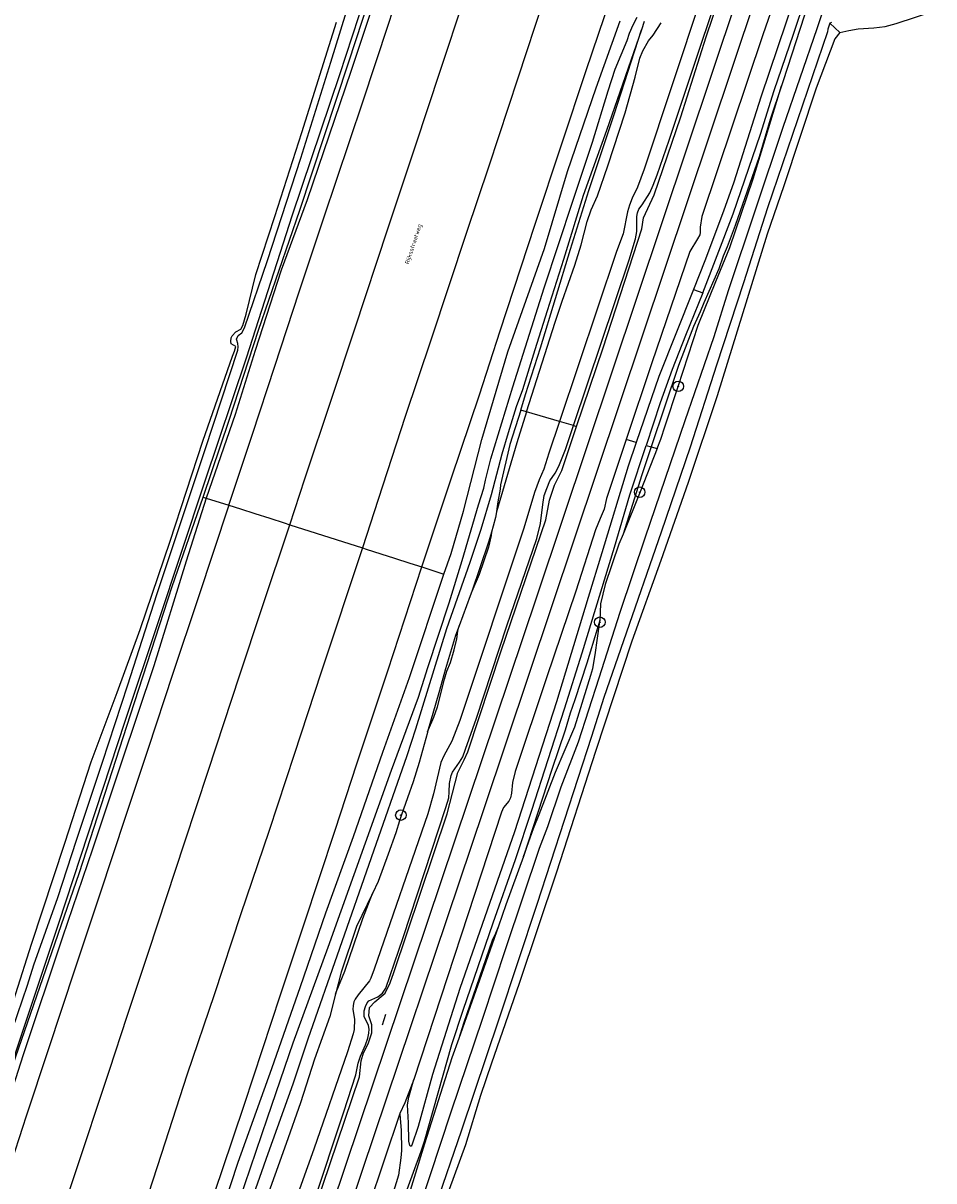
# Model space of a CAD drawing. Header units: metres. Extents: x 102000 to 105000, y 414600 to 420766.
# Tile 111 of 206: x 103343 to 103559, y 417877 to 418151. Entities that reach past the tile are written whole.
import ezdxf

# ---------------------------------------------------------------- set-up
doc = ezdxf.new("R2010")
doc.units = ezdxf.units.M
doc.layers.get('0').update_dxf_attribs({"color": 8})
doc.styles.add('MtXpl_NLCS-ISO', font='NLCS-ISO.ttf')

msp = doc.modelspace()

# ---------------------------------------------------------------- hatches: boundary and pattern name
at = {"ltscale": 0.1}
h = msp.add_hatch(color=256, dxfattribs=at)
edge = h.paths.add_edge_path()
edge.add_arc((103498.44, 418065.11), 0.075, 0, 360)
h = msp.add_hatch(color=256, dxfattribs=at)
edge = h.paths.add_edge_path()
edge.add_arc((103489.3, 418040.02), 0.075, 0, 360)
h = msp.add_hatch(color=256, dxfattribs=at)
edge = h.paths.add_edge_path()
edge.add_arc((103479.87, 418009.22), 0.075, 0, 360)
h = msp.add_hatch(color=256, dxfattribs=at)
edge = h.paths.add_edge_path()
edge.add_arc((103432.74, 417963.51), 0.075, 0, 360)

# ---------------------------------------------------------------- linework, layer by layer
for p, q in [((103452.36, 417964.83), (103531.13, 418200)), ((103465.06, 418015.44), (103526.73, 418200)), ((103538.74, 418195.36), (103518.01, 418133.61)), ((103416.16, 418141.93), (103427.45, 418178.69)), ((103429.79, 418150.96), (103437.84, 418175.28)), ((103420.35, 418141.76), (103430.41, 418172.77)), ((103505.08, 418147.97), (103511.99, 418168.69)), ((103442.05, 418139.77), (103450.69, 418166)), ((103476.67, 418139.95), (103485.38, 418165.98)), ((103507.06, 418166.88), (103490.36, 418116.58)), ((103425.96, 418162.66), (103418.18, 418138.96)), ((103523.83, 418163.84), (103518.51, 418148.45)), ((103525.74, 418148.58), (103529.41, 418159.59)), ((103427.09, 418158.47), (103420.92, 418139.73)), ((103466.55, 418156.66), (103460.45, 418138.17)), ((103503.12, 418143.8), (103506.56, 418154.21)), ((103529.31, 418156.01), (103523.3, 418137.51)), ((103531.33, 418149.88), (103533, 418154.93)), ((103550.04, 418151.13), (103559, 418154.01)), ((103409.26, 418125.29), (103417.47, 418151.42)), ((103479.04, 418135.82), (103484.7, 418151.7)), ((103487.74, 418150.76), (103488.7, 418152.63)), ((103490.37, 418151.55), (103489.71, 418149.63)), ((103492.48, 418148.34), (103494.44, 418151.26)), ((103534.32, 418151.15), (103533.89, 418149.73)), ((103534.75, 418151.34), (103534.32, 418151.15)), ((103534.32, 418151.15), (103536.72, 418149)), ((103547.47, 418150.42), (103550.04, 418151.13)), ((103423.73, 418132.57), (103429.79, 418150.96)), ((103489.71, 418149.63), (103481.44, 418125.71)), ((103483.27, 418129.51), (103489.71, 418149.63)), ((103486.34, 418147.05), (103486.93, 418148.82)), ((103486.93, 418148.82), (103487.74, 418150.76)), ((103491.4, 418147.01), (103492.48, 418148.34)), ((103518.51, 418148.45), (103504, 418105.34)), ((103533.84, 418149.12), (103519.61, 418107.41)), ((103521.14, 418135.26), (103525.74, 418148.58)), ((103523.29, 418126.57), (103531.33, 418149.88)), ((103533.89, 418149.73), (103533.84, 418149.12)), ((103536.72, 418149), (103535.52, 418147.5)), ((103536.72, 418149), (103538.85, 418149.48)), ((103538.85, 418149.48), (103541.06, 418149.8)), ((103541.06, 418149.8), (103544.82, 418150.1)), ((103544.82, 418150.1), (103547.47, 418150.42)), ((103483.48, 418140.26), (103486.34, 418147.05)), ((103490.04, 418144.65), (103491.4, 418147.01)), ((103499.09, 418128.99), (103505.08, 418147.97)), ((103535.52, 418147.5), (103531.1, 418135.77)), ((103488.26, 418138.4), (103489.33, 418142.87)), ((103489.33, 418142.87), (103490.04, 418144.65)), ((103499.03, 418131.78), (103503.12, 418143.8)), ((103408.78, 418106.86), (103420.35, 418141.76)), ((103409.04, 418119.21), (103416.16, 418141.93)), ((103481.87, 418135.15), (103483.48, 418140.26)), ((103418.18, 418138.96), (103407, 418105.65)), ((103420.92, 418139.73), (103410.51, 418109.31)), ((103436.27, 418122.36), (103442.05, 418139.77)), ((103460.45, 418138.17), (103453.58, 418117.26)), ((103470.86, 418122.62), (103476.67, 418139.95)), ((103485.87, 418129.92), (103488.26, 418138.4)), ((103523.3, 418137.51), (103522.94, 418136.34)), ((103472.25, 418116.02), (103479.04, 418135.82)), ((103478.13, 418122.97), (103481.87, 418135.15)), ((103516.22, 418114.28), (103522.94, 418136.34)), ((103517.91, 418124.9), (103521.14, 418135.26)), ((103522.94, 418136.34), (103520.23, 418128.35)), ((103531.1, 418135.77), (103523.44, 418112.66)), ((103414.49, 418105.02), (103423.73, 418132.57)), ((103518.01, 418133.61), (103511.58, 418113.51)), ((103477.28, 418111.54), (103483.27, 418129.51)), ((103481.75, 418117.38), (103485.87, 418129.92)), ((103496.32, 418123.47), (103499.03, 418131.78)), ((103492.73, 418110.48), (103499.09, 418128.99)), ((103510.39, 418087.81), (103523.29, 418126.57)), ((103520.23, 418128.35), (103517.62, 418119.52)), ((103402.88, 418105.4), (103409.26, 418125.29)), ((103481.44, 418125.71), (103475.92, 418110.33)), ((103511.49, 418106), (103517.91, 418124.9)), ((103429.75, 418102.72), (103436.27, 418122.36)), ((103464.51, 418103.34), (103470.86, 418122.62)), ((103473.48, 418109.02), (103478.13, 418122.97)), ((103493.48, 418115.21), (103496.32, 418123.47)), ((103401.16, 418094.97), (103409.04, 418119.21)), ((103517.62, 418119.52), (103511.95, 418103.22)), ((103453.58, 418117.26), (103448.31, 418101.56)), ((103466.78, 418097.79), (103472.25, 418116.02)), ((103479.33, 418110.27), (103481.75, 418117.38)), ((103490.36, 418116.58), (103488.76, 418112.34)), ((103491.69, 418110.97), (103492.51, 418112.76)), ((103492.51, 418112.76), (103493.48, 418115.21)), ((103511.58, 418113.51), (103509.18, 418106.6)), ((103510.63, 418098.05), (103516.22, 418114.28)), ((103523.44, 418112.66), (103519.52, 418101.15)), ((103475.92, 418110.33), (103471.29, 418095.2)), ((103472.95, 418097.61), (103477.28, 418111.54)), ((103477.84, 418106.92), (103479.33, 418110.27)), ((103488.76, 418112.34), (103487.54, 418109.75)), ((103489.89, 418108.13), (103491.69, 418110.97)), ((103490.24, 418105.06), (103492.73, 418110.48)), ((103410.51, 418109.31), (103404.41, 418092.63)), ((103466.7, 418088.44), (103473.48, 418109.02)), ((103486.87, 418108.09), (103486.44, 418106.48)), ((103487.54, 418109.75), (103486.87, 418108.09)), ((103489.15, 418107.1), (103489.89, 418108.13)), ((103519.61, 418107.41), (103513.88, 418089.67)), ((103407, 418105.65), (103396.09, 418071.82)), ((103398.41, 418091.64), (103402.88, 418105.4)), ((103399.05, 418078.41), (103408.78, 418106.86)), ((103408.66, 418087.53), (103414.49, 418105.02)), ((103476.87, 418104.2), (103477.84, 418106.92)), ((103486.44, 418106.48), (103485.39, 418101.25)), ((103488.65, 418101.79), (103488.67, 418105.34)), ((103488.67, 418105.34), (103488.82, 418106.23)), ((103488.82, 418106.23), (103489.15, 418107.1)), ((103489.81, 418102.47), (103490.24, 418105.06)), ((103504, 418105.34), (103503.67, 418102.81)), ((103504.28, 418087.24), (103511.49, 418106)), ((103509.18, 418106.6), (103504.74, 418094.87)), ((103421.75, 418078.51), (103429.75, 418102.72)), ((103456.29, 418078.3), (103464.51, 418103.34)), ((103475.43, 418098.69), (103476.87, 418104.2)), ((103480.67, 418074.23), (103489.81, 418102.47)), ((103488.35, 418100.1), (103488.65, 418101.79)), ((103503.67, 418102.81), (103503.66, 418101.58)), ((103511.95, 418103.22), (103510.04, 418098.14)), ((103448.31, 418101.56), (103439.82, 418076.06)), ((103485.39, 418101.25), (103483.85, 418097.1)), ((103486.83, 418095.07), (103488.35, 418100.1)), ((103503.03, 418100.06), (103501.23, 418097.1)), ((103503.55, 418101.05), (103503.03, 418100.06)), ((103503.66, 418101.58), (103503.55, 418101.05)), ((103519.52, 418101.15), (103507.63, 418062.84)), ((103458.09, 418073.26), (103466.78, 418097.79)), ((103465.83, 418074.27), (103472.95, 418097.61)), ((103483.85, 418097.1), (103470.34, 418056.79)), ((103473.92, 418093.85), (103475.43, 418098.69)), ((103501.23, 418097.1), (103492.2, 418070.67)), ((103507.38, 418089.96), (103510.63, 418098.05)), ((103510.04, 418098.14), (103509.1, 418095.97)), ((103395.7, 418078.96), (103401.16, 418094.97)), ((103471.29, 418095.2), (103467.41, 418083)), ((103470.94, 418085.3), (103473.92, 418093.85)), ((103473.62, 418055.83), (103486.83, 418095.07)), ((103504.74, 418094.87), (103502.05, 418088.09)), ((103509.1, 418095.97), (103508.04, 418092.95)), ((103396.07, 418082.26), (103398.41, 418091.64)), ((103404.41, 418092.63), (103398.19, 418073.59)), ((103508.04, 418092.95), (103504.47, 418084.94)), ((103459.24, 418065.01), (103466.7, 418088.44)), ((103502.05, 418088.09), (103493.85, 418067.47)), ((103502.05, 418088.09), (103504.28, 418087.24)), ((103503.13, 418079.61), (103507.38, 418089.96)), ((103513.88, 418089.67), (103507.48, 418070.16)), ((103402.88, 418069.93), (103408.66, 418087.53)), ((103469.33, 418080.32), (103470.94, 418085.3)), ((103504.28, 418087.24), (103500.15, 418077.19)), ((103506.93, 418076.97), (103510.39, 418087.81)), ((103467.41, 418083), (103464.44, 418073.76)), ((103503.64, 418082.78), (103502.04, 418079.28)), ((103504.47, 418084.94), (103503.64, 418082.78)), ((103395.32, 418079.57), (103396.07, 418082.26)), ((103462.49, 418059.09), (103469.33, 418080.32)), ((103392.06, 418057.12), (103399.05, 418078.41)), ((103392.57, 418076.61), (103392.76, 418077.05)), ((103392.76, 418077.05), (103393.62, 418078.04)), ((103393.62, 418078.04), (103394.86, 418078.66)), ((103393.78, 418076.31), (103394.17, 418077.19)), ((103394.17, 418077.19), (103395.04, 418077.8)), ((103394.86, 418078.66), (103395.32, 418079.57)), ((103395.04, 418077.8), (103395.7, 418078.96)), ((103416.35, 418062.28), (103421.75, 418078.51)), ((103451.34, 418063.14), (103456.29, 418078.3)), ((103500.15, 418077.19), (103497, 418069.14)), ((103498.44, 418065.11), (103503.13, 418079.61)), ((103502.04, 418079.28), (103498.52, 418070.09)), ((103500.1, 418057.03), (103506.93, 418076.97)), ((103392.49, 418075.77), (103392.57, 418076.61)), ((103392.57, 418075.18), (103392.49, 418075.77)), ((103393.68, 418074.54), (103392.57, 418075.18)), ((103393.35, 418073.45), (103393.68, 418074.54)), ((103393.89, 418076.06), (103393.78, 418076.31)), ((103394.12, 418075.28), (103393.89, 418076.06)), ((103394.1, 418073.66), (103394.19, 418074.47)), ((103394.19, 418074.47), (103394.12, 418075.28)), ((103439.82, 418076.06), (103433.79, 418057.97)), ((103462.3, 418063.21), (103465.83, 418074.27)), ((103474.38, 418055.61), (103480.67, 418074.23)), ((103385.84, 418052.09), (103392.84, 418072.24)), ((103396.09, 418071.82), (103386.21, 418042.41)), ((103386.37, 418050.13), (103394.1, 418073.66)), ((103392.84, 418072.24), (103393.35, 418073.45)), ((103398.19, 418073.59), (103393.5, 418058.45)), ((103451.88, 418052.51), (103458.09, 418073.26)), ((103464.44, 418073.76), (103462.85, 418068.38)), ((103397.56, 418053.81), (103402.88, 418069.93)), ((103492.2, 418070.67), (103486.13, 418052.49)), ((103498.52, 418070.09), (103492.04, 418050.77)), ((103497, 418069.14), (103494.15, 418061.19)), ((103507.48, 418070.16), (103501.24, 418050.71)), ((103462.85, 418068.38), (103461.52, 418064.28)), ((103493.85, 418067.47), (103488.5, 418051.83)), ((103454.09, 418047.97), (103459.24, 418065.01)), ((103461.52, 418064.28), (103460.04, 418060.23)), ((103495.31, 418055.8), (103498.44, 418065.11)), ((103410.01, 418043.19), (103416.35, 418062.28)), ((103444.73, 418043.41), (103451.34, 418063.14)), ((103461.15, 418059.5), (103462.3, 418063.21)), ((103494.15, 418061.19), (103490.85, 418051.12)), ((103507.63, 418062.84), (103500.81, 418042.32)), ((103393.5, 418058.45), (103386.61, 418038.66)), ((103433.79, 418057.97), (103427.38, 418038.27)), ((103460.04, 418060.23), (103458.12, 418054.09)), ((103461.15, 418059.5), (103458.59, 418051.34)), ((103462.49, 418059.09), (103460.21, 418051.75)), ((103462.49, 418059.09), (103461.15, 418059.5)), ((103470.34, 418056.79), (103462.49, 418059.09)), ((103385.87, 418038.87), (103392.06, 418057.12)), ((103470.34, 418056.79), (103467.83, 418049.29)), ((103473.62, 418055.83), (103470.34, 418056.79)), ((103470.85, 418045.16), (103474.38, 418055.61)), ((103471.71, 418050.17), (103473.62, 418055.83)), ((103473.62, 418055.83), (103474.38, 418055.61)), ((103490.71, 418029.46), (103500.1, 418057.03)), ((103494.29, 418052.62), (103495.31, 418055.8)), ((103392.01, 418036.96), (103397.56, 418053.81)), ((103447.56, 418035.56), (103451.88, 418052.51)), ((103458.12, 418054.09), (103456.66, 418049.06)), ((103486.13, 418052.49), (103481.46, 418038.54)), ((103488.5, 418051.83), (103486.13, 418052.49)), ((103493.42, 418050.37), (103494.29, 418052.62)), ((103374.93, 418015.78), (103386.37, 418050.13)), ((103378.07, 418028.45), (103385.84, 418052.09)), ((103460.21, 418051.75), (103455.37, 418035.37)), ((103458.59, 418051.34), (103456.38, 418041.75)), ((103470.17, 418046.22), (103471.71, 418050.17)), ((103488.5, 418051.83), (103486.58, 418046.22)), ((103486.99, 418039.39), (103490.85, 418051.12)), ((103493.42, 418050.37), (103489.45, 418040.1)), ((103492.04, 418050.77), (103489.8, 418044.18)), ((103490.85, 418051.12), (103492.04, 418050.77)), ((103492.04, 418050.77), (103493.42, 418050.37)), ((103501.24, 418050.71), (103494.4, 418030.58)), ((103452.81, 418042.89), (103454.09, 418047.97)), ((103456.66, 418049.06), (103454.11, 418039.38)), ((103467.83, 418049.29), (103466.63, 418045.46)), ((103466.63, 418045.46), (103465.47, 418042.94)), ((103468.05, 418042.69), (103469.26, 418044.55)), ((103469.11, 418041.7), (103470.85, 418045.16)), ((103469.26, 418044.55), (103470.17, 418046.22)), ((103486.58, 418046.22), (103480.38, 418025.65)), ((103489.8, 418044.18), (103485.37, 418030.1)), ((103386.21, 418042.41), (103375.19, 418009.05)), ((103406.41, 418032.34), (103410.01, 418043.19)), ((103439.15, 418026.64), (103444.73, 418043.41)), ((103452.43, 418041.01), (103452.81, 418042.89)), ((103456.38, 418041.75), (103456.23, 418040.78)), ((103465.47, 418042.94), (103464.38, 418039.94)), ((103467.29, 418040.92), (103468.05, 418042.69)), ((103467.92, 418038.14), (103469.11, 418041.7)), ((103500.81, 418042.32), (103494.29, 418023.84)), ((103378.6, 418017.68), (103385.87, 418038.87)), ((103386.61, 418038.66), (103381.84, 418023.71)), ((103385.87, 418038.87), (103386.61, 418038.66)), ((103386.61, 418038.66), (103392.01, 418036.96)), ((103451.16, 418037.04), (103452.43, 418041.01)), ((103454.11, 418039.38), (103451.69, 418031.16)), ((103456.23, 418040.78), (103455.68, 418037.79)), ((103464.38, 418039.94), (103461.9, 418031.52)), ((103466.35, 418037.11), (103466.71, 418039.24)), ((103466.71, 418039.24), (103467.29, 418040.92)), ((103481.46, 418038.54), (103480.86, 418036.05)), ((103483.34, 418027.03), (103486.99, 418039.39)), ((103489.45, 418040.1), (103485.37, 418030.1)), ((103392.01, 418036.96), (103384.71, 418014.97)), ((103392.01, 418036.96), (103394.78, 418036.07)), ((103394.78, 418036.07), (103398.18, 418034.98)), ((103427.38, 418038.27), (103423.63, 418026.82)), ((103447.24, 418023.86), (103451.16, 418037.04)), ((103455.5, 418036.1), (103455.37, 418035.37)), ((103455.68, 418037.79), (103455.5, 418036.1)), ((103465.85, 418032.64), (103466.35, 418037.11)), ((103467.07, 418033.49), (103467.92, 418038.14)), ((103480.86, 418036.05), (103479.99, 418033.78)), ((103398.18, 418034.98), (103401.68, 418033.86)), ((103401.68, 418033.86), (103405.1, 418032.76)), ((103444.63, 418025.52), (103447.56, 418035.56)), ((103455.13, 418034.02), (103454.6, 418031.96)), ((103455.37, 418035.37), (103455.13, 418034.02)), ((103456.47, 418002.47), (103467.07, 418033.49)), ((103479.99, 418033.78), (103478.85, 418031.15)), ((103399.84, 418012.48), (103406.41, 418032.34)), ((103405.1, 418032.76), (103406.41, 418032.34)), ((103406.41, 418032.34), (103423.63, 418026.82)), ((103461.9, 418031.52), (103446.71, 417985.97)), ((103451.69, 418031.16), (103449.08, 418023.37)), ((103454.18, 418030.56), (103453.46, 418028.2)), ((103454.18, 418030.56), (103454.11, 418029.81)), ((103454.6, 418031.96), (103454.18, 418030.56)), ((103464.93, 418029.04), (103465.85, 418032.64)), ((103478.85, 418031.15), (103474.16, 418016.61)), ((103494.4, 418030.58), (103485.51, 418004.85)), ((103370.98, 418007.46), (103378.07, 418028.45)), ((103453.46, 418028.2), (103449.54, 418016.53)), ((103454.11, 418029.81), (103453.48, 418026.98)), ((103457.86, 418008.35), (103464.93, 418029.04)), ((103484.41, 418027.75), (103481.14, 418018.17)), ((103485.37, 418030.1), (103484.41, 418027.75)), ((103484.68, 418011.57), (103490.71, 418029.46)), ((103423.63, 418026.82), (103413.84, 417997.4)), ((103423.63, 418026.82), (103424.49, 418026.54)), ((103424.49, 418026.54), (103427.98, 418025.43)), ((103427.98, 418025.43), (103431.26, 418024.37)), ((103437.71, 418022.31), (103439.15, 418026.64)), ((103442.9, 418020.64), (103444.63, 418025.52)), ((103453.48, 418026.98), (103451.27, 418020.51)), ((103475.69, 418001.98), (103483.34, 418027.03)), ((103480.38, 418025.65), (103477.07, 418015.1)), ((103381.84, 418023.71), (103374.2, 417998.91)), ((103429.62, 417997.72), (103437.71, 418022.31)), ((103431.26, 418024.37), (103434.84, 418023.23)), ((103434.84, 418023.23), (103437.71, 418022.31)), ((103437.71, 418022.31), (103442.9, 418020.64)), ((103449.08, 418023.37), (103443.52, 418007.64)), ((103444.15, 418013.85), (103447.24, 418023.86)), ((103494.29, 418023.84), (103487.45, 418004.7)), ((103434.75, 417996.11), (103442.9, 418020.64)), ((103451.27, 418020.51), (103449.54, 418016.53)), ((103368.68, 417987.24), (103378.6, 418017.68)), ((103474.16, 418016.61), (103467.2, 417996.02)), ((103481.14, 418018.17), (103480.01, 418013.6)), ((103368.02, 417994.36), (103374.93, 418015.78)), ((103384.71, 418014.97), (103378.66, 417996.83)), ((103413.37, 417861.67), (103465.06, 418015.44)), ((103439.15, 417998.51), (103444.15, 418013.85)), ((103449.18, 418015.44), (103446.52, 418008.36)), ((103449.54, 418016.53), (103449.18, 418015.44)), ((103477.07, 418015.1), (103469.6, 417990.35)), ((103394.63, 417996.75), (103399.84, 418012.48)), ((103479.73, 417996.02), (103484.68, 418011.57)), ((103480.01, 418013.6), (103479.86, 418009.6)), ((103375.19, 418009.05), (103367.32, 417985.68)), ((103446.52, 418008.36), (103445.65, 418006.06)), ((103446.21, 418007.11), (103446.52, 418008.36)), ((103450.68, 417986.5), (103457.86, 418008.35)), ((103478.79, 418001.53), (103479.85, 418009.36)), ((103479.86, 418009.6), (103479.27, 418007.59)), ((103479.85, 418009.36), (103479.86, 418009.6)), ((103365.55, 417992.56), (103370.98, 418007.46)), ((103443.52, 418007.64), (103436.23, 417983.91)), ((103445.65, 418006.06), (103443.28, 417998.2)), ((103445.99, 418005.27), (103446.21, 418007.11)), ((103479.27, 418007.59), (103476.77, 417999.52)), ((103445.39, 418002.66), (103445.99, 418005.27)), ((103487.45, 418004.7), (103478.82, 417978.58)), ((103485.51, 418004.85), (103480.81, 417991.35)), ((103444.47, 417999.64), (103445.39, 418002.66)), ((103448.58, 417978.53), (103456.47, 418002.47)), ((103471.49, 417988.67), (103475.69, 418001.98)), ((103478.18, 417998.29), (103478.79, 418001.53)), ((103374.2, 417998.91), (103366.55, 417976.09)), ((103413.84, 417997.4), (103407.45, 417977.9)), ((103422.34, 417975.64), (103429.62, 417997.72)), ((103436.9, 417991.48), (103439.15, 417998.51)), ((103443.28, 417998.2), (103441.74, 417992.5)), ((103443.06, 417995.7), (103443.65, 417997.66)), ((103443.65, 417997.66), (103444.47, 417999.64)), ((103476.77, 417999.52), (103473.96, 417990.81)), ((103477.76, 417996.68), (103478.18, 417998.29)), ((103378.66, 417996.83), (103372.84, 417979.3)), ((103387.08, 417973.93), (103394.63, 417996.75)), ((103428.47, 417978.45), (103434.75, 417996.11)), ((103441.41, 417989.14), (103443.06, 417995.7)), ((103467.2, 417996.02), (103459.85, 417973.88)), ((103473.94, 417984.47), (103477.76, 417996.68)), ((103474.85, 417980.89), (103479.73, 417996.02)), ((103359.4, 417976.14), (103365.55, 417992.56)), ((103362.06, 417976.08), (103368.02, 417994.36)), ((103441.74, 417992.5), (103439.07, 417983.24)), ((103430.55, 417974.18), (103436.9, 417991.48)), ((103469.6, 417990.35), (103459.67, 417959.53)), ((103473.96, 417990.81), (103472.85, 417987.66)), ((103480.81, 417991.35), (103477.9, 417982.15)), ((103356.58, 417949.91), (103368.68, 417987.24)), ((103439.07, 417983.24), (103440.55, 417986.75)), ((103440.55, 417986.75), (103441.41, 417989.14)), ((103448.08, 417979.16), (103450.68, 417986.5)), ((103463.76, 417964.67), (103471.49, 417988.67)), ((103472.85, 417987.66), (103471.64, 417983.61)), ((103367.32, 417985.68), (103351.67, 417937.8)), ((103436.23, 417983.91), (103434.18, 417977.56)), ((103446.71, 417985.97), (103444.79, 417981.07)), ((103469.37, 417973.66), (103473.94, 417984.47)), ((103439.04, 417983.12), (103437.07, 417976.01)), ((103439.07, 417983.24), (103439.04, 417983.12)), ((103444.79, 417981.07), (103442.9, 417977.53)), ((103477.9, 417982.15), (103464.95, 417942.35)), ((103471.64, 417983.61), (103468.5, 417974.3)), ((103372.84, 417979.3), (103367.61, 417963.45)), ((103421.53, 417958.46), (103428.47, 417978.45)), ((103447.39, 417977.32), (103448.08, 417979.16)), ((103447.74, 417976.64), (103448.58, 417978.53)), ((103478.82, 417978.58), (103469.57, 417950.03)), ((103470.75, 417970.2), (103474.85, 417980.89)), ((103353.13, 417956.83), (103359.4, 417976.14)), ((103355.92, 417957.6), (103362.06, 417976.08)), ((103366.55, 417976.09), (103359.67, 417955.46)), ((103407.45, 417977.9), (103401.5, 417959.89)), ((103417.16, 417959.93), (103422.34, 417975.64)), ((103434.18, 417977.56), (103425.7, 417953.39)), ((103437.07, 417976.01), (103435.67, 417971.38)), ((103442.22, 417975.98), (103440.47, 417968.59)), ((103442.9, 417977.53), (103442.22, 417975.98)), ((103444.97, 417973.71), (103446.62, 417976.08)), ((103446.22, 417973.62), (103447.74, 417976.64)), ((103446.62, 417976.08), (103447.39, 417977.32)), ((103381.57, 417957.19), (103387.08, 417973.93)), ((103415.51, 417932.22), (103430.55, 417974.18)), ((103443.71, 417963.85), (103446.22, 417973.62)), ((103444.23, 417971), (103444.62, 417972.93)), ((103444.62, 417972.93), (103444.97, 417973.71)), ((103459.85, 417973.88), (103459.16, 417971.27)), ((103468.5, 417974.3), (103461.77, 417953.71)), ((103465.53, 417963.62), (103469.37, 417973.66)), ((103435.67, 417971.38), (103434.33, 417967.57)), ((103444.21, 417969.04), (103444.23, 417971)), ((103459.16, 417971.27), (103458.93, 417968.68)), ((103467.55, 417960.84), (103470.75, 417970.2)), ((103434.33, 417967.57), (103432.88, 417963.59)), ((103440.47, 417968.59), (103439.15, 417963.83)), ((103443.43, 417965.32), (103444.07, 417967.59)), ((103444.07, 417967.59), (103444.21, 417969.04)), ((103458.7, 417967.58), (103458.3, 417966.82)), ((103458.93, 417968.68), (103458.7, 417967.58)), ((103400.08, 417809.25), (103452.36, 417964.83)), ((103433.29, 417934.55), (103443.43, 417965.32)), ((103457.09, 417965.33), (103456.56, 417964.2)), ((103458.3, 417966.82), (103457.09, 417965.33)), ((103459.91, 417953.02), (103463.76, 417964.67)), ((103367.61, 417963.45), (103361.37, 417944.58)), ((103439.15, 417963.83), (103426.45, 417926.98)), ((103431.06, 417926.2), (103443.71, 417963.85)), ((103432.4, 417962.19), (103431.54, 417959.34)), ((103432.88, 417963.59), (103432.4, 417962.19)), ((103456.56, 417964.2), (103435.82, 417900.89)), ((103464.15, 417960.31), (103465.53, 417963.62)), ((103401.5, 417959.89), (103394.71, 417939.88)), ((103409.75, 417937.5), (103417.16, 417959.93)), ((103431.54, 417959.34), (103429.76, 417954.28)), ((103459.67, 417959.53), (103446.7, 417922.45)), ((103461.77, 417953.71), (103464.15, 417960.31)), ((103465.55, 417955.66), (103467.55, 417960.84)), ((103345.24, 417932.97), (103353.13, 417956.83)), ((103351.5, 417944.01), (103355.92, 417957.6)), ((103372.95, 417931.05), (103381.57, 417957.19)), ((103414.99, 417940.32), (103421.53, 417958.46)), ((103359.67, 417955.46), (103352.58, 417934.61)), ((103429.76, 417954.28), (103427.36, 417947.79)), ((103461.77, 417953.71), (103457.64, 417942.25)), ((103457.7, 417932.16), (103465.55, 417955.66)), ((103425.7, 417953.39), (103410.72, 417910.41)), ((103454.61, 417938.01), (103459.91, 417953.02)), ((103340.73, 417904.01), (103356.58, 417949.91)), ((103469.57, 417950.03), (103460.77, 417923.59)), ((103427.36, 417947.79), (103426.01, 417944.94)), ((103345.79, 417928.01), (103351.5, 417944.01)), ((103361.37, 417944.58), (103355.55, 417927.21)), ((103426.01, 417944.94), (103422.26, 417937.08)), ((103423.73, 417939.03), (103426, 417944.93)), ((103426, 417944.93), (103426.01, 417944.94)), ((103394.71, 417939.88), (103388.53, 417920.94)), ((103408.96, 417922.88), (103414.99, 417940.32)), ((103457.64, 417942.25), (103455.88, 417937.22)), ((103464.95, 417942.35), (103455.92, 417915.17)), ((103351.67, 417937.8), (103340.02, 417902.96)), ((103404.22, 417920.89), (103409.75, 417937.5)), ((103422.26, 417937.08), (103418.63, 417926.3)), ((103419.43, 417926.55), (103423.73, 417939.03)), ((103447.48, 417917.33), (103454.61, 417938.01)), ((103455.88, 417937.22), (103451.39, 417924.43)), ((103455.88, 417937.22), (103455.15, 417935.49)), ((103352.58, 417934.61), (103343.3, 417906.69)), ((103429.16, 417922.47), (103433.29, 417934.55)), ((103455.15, 417935.49), (103454.34, 417933.84)), ((103337.84, 417909.52), (103345.24, 417932.97)), ((103407.24, 417909.59), (103415.51, 417932.22)), ((103454.34, 417933.84), (103447.57, 417914.12)), ((103452.19, 417915.36), (103457.7, 417932.16)), ((103367.93, 417915.87), (103372.95, 417931.05)), ((103344.27, 417923.19), (103345.79, 417928.01)), ((103355.55, 417927.21), (103349.18, 417907.88)), ((103418.63, 417926.3), (103417.28, 417921.11)), ((103417.44, 417921.54), (103419.43, 417926.55)), ((103426.45, 417926.98), (103425.63, 417924.87)), ((103430.2, 417923.74), (103431.06, 417926.2)), ((103425.29, 417924.22), (103422.6, 417920.91)), ((103425.63, 417924.87), (103425.29, 417924.22)), ((103429.05, 417921.32), (103430.2, 417923.74)), ((103451.39, 417924.43), (103446.46, 417910.61)), ((103460.77, 417923.59), (103454.2, 417904.74)), ((103334.67, 417895.14), (103344.27, 417923.19)), ((103388.53, 417920.94), (103382.15, 417902.1)), ((103395.68, 417895.01), (103404.22, 417920.89)), ((103402.21, 417903.46), (103408.96, 417922.88)), ((103417.28, 417921.11), (103415.9, 417915.81)), ((103417.28, 417921.11), (103417.44, 417921.54)), ((103422.6, 417920.91), (103421.94, 417919.92)), ((103426.57, 417919.28), (103429.05, 417921.32)), ((103427.25, 417920.46), (103428.42, 417921.35)), ((103428.42, 417921.35), (103429.16, 417922.47)), ((103446.7, 417922.45), (103440.26, 417902.04)), ((103421.44, 417918.41), (103421.39, 417917.46)), ((103421.63, 417919.24), (103421.44, 417918.41)), ((103421.94, 417919.92), (103421.63, 417919.24)), ((103424.06, 417917.1), (103424.36, 417918.17)), ((103424.36, 417918.17), (103424.73, 417919.03)), ((103424.73, 417919.03), (103425.16, 417919.5)), ((103425.14, 417915.98), (103425.28, 417917.92)), ((103425.16, 417919.5), (103427.25, 417920.46)), ((103425.28, 417917.92), (103426.57, 417919.28)), ((103363.73, 417903.11), (103367.93, 417915.87)), ((103415.9, 417915.81), (103412.28, 417905.71)), ((103421.39, 417917.46), (103421.76, 417915.13)), ((103421.76, 417915.13), (103421.64, 417912.68)), ((103424.07, 417915.83), (103424.06, 417917.1)), ((103425.05, 417913.65), (103424.07, 417915.83)), ((103425.88, 417913.78), (103425.14, 417915.98)), ((103428.4, 417913.82), (103429.17, 417916.38)), ((103444.62, 417893.21), (103452.19, 417915.36)), ((103444.85, 417909.16), (103447.48, 417917.33)), ((103455.92, 417915.17), (103447.1, 417888.85)), ((103421.64, 417912.68), (103421.43, 417911.68)), ((103425.23, 417912.75), (103425.05, 417913.65)), ((103425.18, 417911.87), (103425.23, 417912.75)), ((103425.85, 417911.95), (103425.88, 417913.78)), ((103447.57, 417914.12), (103446.46, 417910.61)), ((103401.12, 417891.79), (103407.24, 417909.59)), ((103410.72, 417910.41), (103407.12, 417899.74)), ((103421.43, 417911.68), (103420.07, 417907.45)), ((103424.38, 417909.09), (103424.94, 417910.69)), ((103424.94, 417910.69), (103425.18, 417911.87)), ((103425.03, 417909.31), (103425.85, 417911.95)), ((103446.46, 417910.61), (103444.83, 417906.02)), ((103349.18, 417907.88), (103343.99, 417892.18)), ((103420.07, 417907.45), (103412.12, 417884.35)), ((103423.14, 417906.41), (103424.38, 417909.09)), ((103423.32, 417905.32), (103423.86, 417907.2)), ((103423.86, 417907.2), (103425.03, 417909.31)), ((103438.3, 417886.25), (103444.85, 417909.16)), ((103343.3, 417906.69), (103336.7, 417886.34)), ((103412.28, 417905.71), (103408.96, 417895.33)), ((103422.09, 417901.98), (103422.65, 417904.74)), ((103422.65, 417904.74), (103423.14, 417906.41)), ((103422.94, 417901.49), (103423.32, 417905.32)), ((103444.83, 417906.02), (103438.36, 417885.65)), ((103454.2, 417904.74), (103451.63, 417897.06)), ((103355.26, 417877.62), (103363.73, 417903.11)), ((103382.15, 417902.1), (103375.94, 417883.05)), ((103394.2, 417881.31), (103402.21, 417903.46)), ((103403.4, 417843.87), (103422.94, 417901.49)), ((103419.26, 417893.21), (103422.09, 417901.98)), ((103440.26, 417902.04), (103436.82, 417889.74)), ((103407.12, 417899.74), (103401.26, 417883.23)), ((103435.82, 417900.89), (103433.67, 417895.31)), ((103434.65, 417896.68), (103435.82, 417900.89)), ((103434.3, 417894.87), (103434.65, 417896.68)), ((103451.63, 417897.06), (103448.03, 417885.34)), ((103390.41, 417879.28), (103395.68, 417895.01)), ((103408.96, 417895.33), (103405.56, 417885.72)), ((103411.93, 417871.32), (103419.26, 417893.21)), ((103433.67, 417895.31), (103432.47, 417892.84)), ((103434.51, 417890.58), (103434.3, 417894.87)), ((103435.8, 417866.28), (103444.62, 417893.21)), ((103343.99, 417892.18), (103337.86, 417873.38)), ((103394.4, 417872.06), (103401.12, 417891.79)), ((103432.47, 417892.84), (103415.03, 417840.5)), ((103432.47, 417892.84), (103432.5, 417892.6)), ((103432.5, 417892.6), (103432.82, 417888.84)), ((103434.61, 417886.24), (103434.51, 417890.58)), ((103432.82, 417888.84), (103432.88, 417884.01)), ((103436.82, 417889.74), (103435.33, 417885.27)), ((103447.1, 417888.85), (103439.27, 417866.22)), ((103405.56, 417885.72), (103398.89, 417867.16)), ((103438.36, 417885.65), (103432.96, 417868.15)), ((103434.85, 417885.22), (103434.61, 417886.24)), ((103434.96, 417885.04), (103434.85, 417885.22)), ((103435.16, 417885.03), (103434.96, 417885.04)), ((103435.33, 417885.27), (103435.16, 417885.03)), ((103437.55, 417883.86), (103438.3, 417886.25)), ((103448.03, 417885.34), (103438.88, 417860.43)), ((103375.94, 417883.05), (103369, 417861.88)), ((103401.26, 417883.23), (103394, 417862.91)), ((103412.12, 417884.35), (103407.12, 417870.35)), ((103430.52, 417864.69), (103437.55, 417883.86)), ((103432.76, 417882.26), (103432.18, 417878.2)), ((103432.88, 417884.01), (103432.76, 417882.26)), ((103386.71, 417858.4), (103394.2, 417881.31)), ((103348.51, 417857.28), (103355.26, 417877.62)), ((103385.61, 417865.07), (103390.41, 417879.28)), ((103432.18, 417878.2), (103429.28, 417868.64))]:
    msp.add_line(p, q)
for centre, radius in [((103498.44, 418065.11), 1.25), ((103498.44, 418065.11), 0.0225), ((103489.3, 418040.02), 1.25), ((103489.3, 418040.02), 0.0225), ((103479.87, 418009.22), 1.25), ((103479.87, 418009.22), 0.0225), ((103432.74, 417963.51), 1.25), ((103432.74, 417963.51), 0.0225)]:
    msp.add_circle(centre, radius)
for centre in [(103498.44, 418065.11), (103489.3, 418040.02), (103479.87, 418009.22), (103432.74, 417963.51)]:
    msp.add_circle(centre, 0.075, dxfattribs=at)

# ---------------------------------------------------------------- texts
at = {"style": 'MtXpl_NLCS-ISO'}
msp.add_text('Rijksstraatweg', height=1, rotation=71.8187, dxfattribs=at).set_placement((103434.6, 418093.98))

doc.saveas('drawing.dxf')
